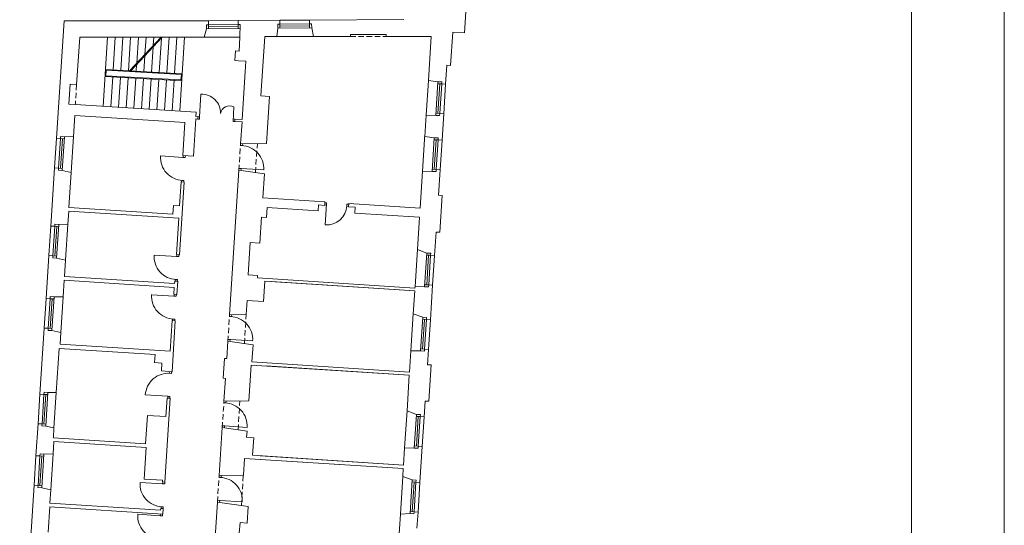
# Model space of a CAD drawing. Header units: centimetres. Extents: x 695802 to 711011, y 25963 to 44188.
# Tile 9 of 157: x 701467 to 701653, y 30116 to 30211. Entities that reach past the tile are written whole.
import ezdxf

# ---------------------------------------------------------------- set-up
doc = ezdxf.new("R2010")
doc.units = ezdxf.units.CM
doc.linetypes.add('DASHED', pattern=[19.05, 12.7, -6.35])
for name, color, linetype, lineweight in [('Drzwi i okna', 51, 'Continuous', 9), ('Przekrojowa', 253, 'Continuous', 25), ('Ramka', 255, 'Continuous', 9), ('Widokowa', 140, 'Continuous', 9)]:
    doc.layers.add(name, color=color, linetype=linetype, lineweight=lineweight)
doc.layers.add('Obrys powierzchni', color=50, linetype='Continuous', lineweight=9, plot=False)

# ---------------------------------------------------------------- blocks, each defined once
blk = doc.blocks.new('zw$2918')
at = {"layer": 'Drzwi i okna', "color": 0, "lineweight": 0}
for p, q in [((3569.7, -430.1), (3574.6, -344.7)), ((3695.7, -447.3), (3698.8, -392.9)), ((3569.1, -439.1), (3562.6, -438.7)), ((3569.7, -430.1), (3563.1, -429.7)), ((3569.7, -430.1), (3569.1, -439.1)), ((3696.2, -438.3), (3695.7, -447.3)), ((3696.2, -438.3), (3702.8, -438.7)), ((3695.7, -447.3), (3702.3, -447.7)), ((3723.9, -538.3), (3724.4, -531.7)), ((3732.9, -538.9), (3723.9, -538.3)), ((3731.9, -538.8), (3732.4, -531.6)), ((3731.9, -538.8), (3731.9, -538.8)), ((3507.5, -583.5), (3422.1, -578)), ((3506.5, -583.4), (3515.4, -584)), ((3507.9, -576.5), (3507.5, -583.5)), ((3515.4, -584), (3515.9, -576.8)), ((3718.3, -625), (3717.9, -631.5)), ((3727.3, -625.6), (3718.3, -625)), ((3725.9, -632.7), (3726.3, -625.6)), ((3726.3, -625.6), (3811.7, -631)), ((3500.9, -670.1), (3509.9, -670.7)), ((3501.9, -670.2), (3501.5, -676.2)), ((3509.9, -670.7), (3509.5, -676.4)), ((4042.2, -762.9), (4048.6, -763.3)), ((4049.1, -755.3), (4042.6, -754.9)), ((4048.9, -758.8), (4044, -838.7)), ((4048.6, -764.3), (4049.1, -755.3)), ((4125.3, -769), (4125.9, -760)), ((4125.4, -768), (4132, -768.4)), ((4125.9, -760), (4132.5, -760.4)), ((3483.3, -957.6), (3398, -952.1)), ((3482.3, -957.6), (3491.3, -958.1)), ((3483.8, -950.6), (3483.3, -957.6)), ((3491.3, -958.1), (3491.8, -950.9)), ((3476.7, -1044.3), (3485.7, -1044.9)), ((3477.7, -1044.3), (3477.3, -1050.3)), ((3485.7, -1044.9), (3485.3, -1050.6)), ((3473.5, -1107.4), (3388.1, -1101.9)), ((3472.5, -1107.3), (3481.4, -1107.9)), ((3473.9, -1100.4), (3473.5, -1107.4)), ((3481.4, -1107.9), (3481.9, -1100.7)), ((3682.3, -1184), (3682.7, -1177.4)), ((3691.2, -1184.6), (3682.3, -1184)), ((3690.2, -1184.5), (3690.7, -1177.3)), ((3690.2, -1184.5), (3690.2, -1184.5)), ((3466.9, -1194), (3475.9, -1194.6)), ((3467.9, -1194.1), (3467.5, -1200.1)), ((3475.9, -1194.6), (3475.5, -1200.3)), ((3676.7, -1270.7), (3676.3, -1277.2)), ((3685.7, -1271.3), (3676.7, -1270.7)), ((3684.2, -1278.3), (3684.7, -1271.2)), ((3684.7, -1271.2), (3770, -1276.7)), ((3454.2, -1398.8), (3463.2, -1399.3)), ((3455.2, -1398.8), (3455.6, -1392.8)), ((3463.2, -1399.3), (3463.6, -1393.3)), ((3449.9, -1485.6), (3364.5, -1480.3)), ((3448.9, -1485.5), (3457.8, -1486.1)), ((3449.4, -1492.6), (3449.9, -1485.6)), ((3457.8, -1486.1), (3457.4, -1493.1)), ((3661.2, -1510.3), (3661.7, -1503.7)), ((3670.2, -1510.9), (3661.2, -1510.3)), ((3669.2, -1510.8), (3669.6, -1504.2)), ((3669.2, -1510.8), (3669.2, -1510.8)), ((3669.6, -1504.2), (3669.6, -1504.2)), ((3655.6, -1597), (3655.2, -1603.5)), ((3664.6, -1597.6), (3655.6, -1597)), ((3663.2, -1604), (3663.6, -1597.5)), ((3663.6, -1597.5), (3748.9, -1603)), ((3430.1, -1816), (3344.8, -1810.6)), ((3429.1, -1816), (3438.1, -1816.6)), ((3430.5, -1809), (3430.1, -1816)), ((3438.1, -1816.6), (3438.5, -1809.5)), ((3642.9, -1791.7), (3643.5, -1785.1)), ((3651.9, -1792.3), (3642.9, -1791.7)), ((3650.9, -1792.2), (3651.4, -1785)), ((3650.9, -1792.2), (3650.9, -1792.2)), ((3651.3, -1785.6), (3651.3, -1785.6)), ((3637.4, -1878.4), (3637, -1884.9)), ((3646.4, -1879), (3637.4, -1878.4)), ((3644.9, -1886), (3645.4, -1879)), ((3645.4, -1879), (3730.7, -1884.4)), ((3421.3, -1936.7), (3336, -1931.2)), ((3421.8, -1929.7), (3421.3, -1936.7)), ((3423.5, -1902.7), (3432.5, -1903.3)), ((3424.5, -1902.8), (3424.1, -1908.8)), ((3429.3, -1937.3), (3429.7, -1930.2)), ((3432.5, -1903.3), (3432.1, -1909.3)), ((3420.3, -1936.7), (3429.3, -1937.3))]:
    blk.add_line(p, q, dxfattribs=at)
at = {"layer": 'Drzwi i okna', "color": 0, "lineweight": 0, "ltscale": 1.6}
for centre, radius, start, end in [((3576.9, -416.8), 72.1, 359.2141, 91.852), ((3682.4, -422.3), 33.7, 60.7354, 172.2871), ((3725.1, -625.3), 86.7, 356.2036, 87.8142), ((3508.7, -583.7), 86.7, 176.193, 267.8036), ((3484.5, -957.9), 86.7, 176.193, 267.8036), ((3474.7, -1107.6), 86.7, 176.193, 267.8036), ((3683.4, -1271), 86.7, 356.2036, 87.8142), ((3451.1, -1485.5), 86.7, 84.979, 176.5896), ((3662.4, -1597.3), 86.7, 356.2036, 87.8142), ((3431.3, -1816.3), 86.7, 176.193, 267.8036), ((3644.1, -1878.7), 86.7, 356.2036, 87.8142), ((3422.5, -1937), 86.7, 176.193, 267.8036)]:
    blk.add_arc(centre, radius, start, end, dxfattribs=at)
at = {"layer": 'Drzwi i okna', "color": 0, "lineweight": 0}
for centre, radius, start, end in [((3505.8, -661.7), 78.2, 84.6681, 87.9667), ((4047.9, -761), 77.8, 267.1102, 356.4843), ((4126.8, -764.7), 78.2, 174.843, 178.1416), ((3481.7, -1035.8), 78.2, 84.6681, 87.9667), ((3471.9, -1185.6), 78.2, 84.6681, 87.9667), ((3458.1, -1407.8), 78.2, 264.816, 268.1145), ((3428.5, -1894.2), 78.2, 84.6681, 87.9667), ((3419.7, -2014.9), 78.2, 84.6681, 87.9667)]:
    blk.add_arc(centre, radius, start, end, dxfattribs=at)
at = {"layer": 'Przekrojowa', "color": 0, "lineweight": 0, "ltscale": 1.6}
for p, q in [((4570.1, -113.3), (4577.8, 6.7)), ((3029.2, -511.4), (3057.8, -68.3)), ((3057.8, -68.3), (3602.8, -67.7)), ((3872.8, -65.6), (3714.8, -66.8)), ((4340.8, -62.1), (3984.8, -64.7)), ((3587.4, -129.3), (3595.3, -97.5)), ((3861.6, -127.2), (3865.2, -95.4)), ((3999.3, -127.1), (3993.3, -94.3)), ((4517.1, -236.2), (4525.2, -110.4)), ((4525.2, -110.4), (4570.1, -113.3)), ((3105.4, -308.9), (3116.9, -130)), ((3116.9, -130), (3587.4, -129.3)), ((3718.4, -181.8), (3721.8, -129.5)), ((3801.1, -351.3), (3815.6, -127.2)), ((3815.6, -127.2), (3861.6, -127.2)), ((4139.3, -127), (3999.3, -127.1)), ((4139.3, -118.9), (4274.3, -118.8)), ((4139.3, -127), (4139.3, -118.9)), ((4274.3, -126.9), (4274.3, -118.8)), ((4443.9, -126.8), (4274.3, -126.9)), ((4433.2, -292.7), (4443.9, -126.8)), ((3703, -217.9), (3705.4, -181)), ((3718.4, -181.8), (3705.4, -181)), ((3716, -218.7), (3703, -217.9)), ((3744.4, -220.6), (3716, -218.7)), ((3744.4, -220.6), (3741.8, -260.9)), ((4498.5, -307.1), (4503.1, -235.3)), ((4503.1, -235.3), (4517.1, -236.2)), ((3741.8, -260.9), (3730.3, -440.5)), ((4433.2, -292.7), (4469.3, -297.5)), ((3080.4, -307.2), (3075.6, -382.1)), ((3105.4, -308.9), (3080.4, -307.2)), ((3833.1, -353.4), (3801.1, -351.3)), ((3821.6, -530.6), (3833.1, -353.4)), ((3100.5, -383.7), (3075.6, -382.1)), ((3556.6, -413.2), (3100.5, -383.7)), ((3099, -424.8), (3093.8, -504.8)), ((3514.1, -451.6), (3099, -424.8)), ((3555, -438.2), (3546, -578.9)), ((3555, -438.2), (3562.6, -438.7)), ((3555.6, -429.2), (3556.6, -413.2)), ((3555.6, -429.2), (3563.1, -429.7)), ((3562.6, -438.7), (3563.1, -429.7)), ((3702.3, -447.7), (3702.8, -438.7)), ((3730.3, -440.5), (3702.8, -438.7)), ((4424.8, -424.2), (4419.6, -504.3)), ((4424.8, -424), (4461.1, -424.7)), ((4484.8, -518.7), (4491.3, -418.9)), ((3506, -576.3), (3514.1, -451.6)), ((3729.7, -449.5), (3702.3, -447.7)), ((3724.4, -531.7), (3729.7, -449.5)), ((3093.8, -504.8), (3059.4, -505.5)), ((4419.6, -504.3), (4455.6, -509)), ((3724.4, -531.7), (3821.6, -530.6)), ((3506, -576.3), (3546, -578.9)), ((3022, -623.1), (3007.9, -842.7)), ((3682.7, -1177.4), (3717.9, -631.5)), ((3717.9, -631.5), (3814.2, -645.2)), ((4477.6, -630.5), (4471.4, -726.3)), ((3085.1, -640), (3051.2, -632.8)), ((3076.5, -772.1), (3085.1, -640)), ((3808.4, -736.6), (3814.2, -645.2)), ((4411.1, -635.7), (4402.1, -774.6)), ((4411.1, -635.5), (4447.4, -636.3)), ((3493.7, -766.9), (3499.6, -676.1)), ((3511.6, -676.9), (3493.9, -951.3)), ((3499.6, -676.1), (3511.6, -676.9)), ((4042.9, -751.6), (3808.4, -736.6)), ((4471.4, -726.3), (4485.4, -727.2)), ((4485.4, -727.2), (4476.4, -866.3)), ((3468.7, -797.4), (3076.5, -772.1)), ((3468.7, -797.4), (3470.8, -765.5)), ((3470.8, -765.5), (3493.7, -766.9)), ((3824.1, -772.7), (3821.6, -810.6)), ((3824.1, -772.7), (4017.7, -785.1)), ((4019.1, -763.1), (4017.7, -785.1)), ((4042, -764.6), (4019.1, -763.1)), ((4042, -764.6), (4042.9, -751.6)), ((4131.9, -770.3), (4132.7, -757.4)), ((4156.8, -771.9), (4131.9, -770.3)), ((4156.8, -771.9), (4131.9, -770.3)), ((4402.1, -774.6), (4132.7, -757.4)), ((4156.8, -771.9), (4155.4, -793.9)), ((3075.6, -786), (3072.4, -836.1)), ((3490.8, -812.8), (3075.6, -786)), ((3481.9, -950.6), (3490.8, -812.8)), ((3802.7, -809.4), (3796.4, -907.2)), ((3821.6, -810.6), (3802.7, -809.4)), ((4155.4, -793.9), (4399.9, -809.5)), ((4392, -931.6), (4399.9, -809.5)), ((3072.4, -836.1), (3038.1, -836.8)), ((4456.7, -954.2), (4462.5, -865.4)), ((4462.5, -865.4), (4476.4, -866.3)), ((3760.4, -904.9), (3752.6, -1026.6)), ((3796.4, -907.2), (3760.4, -904.9)), ((3000.7, -954.5), (2990.2, -1116.1)), ((3063.7, -971.3), (3029.9, -964.1)), ((3481.9, -950.6), (3493.9, -951.3)), ((4392, -931.6), (4427.5, -944.6)), ((3063.7, -971.3), (3059.7, -1033.5)), ((3474.8, -1060.3), (3059.7, -1033.5)), ((3788.5, -1028.9), (3752.6, -1026.6)), ((3788.5, -1028.9), (3787.9, -1038.9)), ((3787.9, -1038.9), (4382.6, -1077)), ((3058.8, -1047.5), (3054.8, -1109.5)), ((3473.9, -1074.3), (3058.8, -1047.5)), ((3472.2, -1100.2), (3473.9, -1074.3)), ((3475.5, -1050.3), (3474.8, -1060.3)), ((3475.5, -1050.3), (3487.4, -1051.1)), ((3487.4, -1051.1), (3484.2, -1101)), ((3811.2, -1127.4), (3816.2, -1050.6)), ((3816.2, -1050.6), (4382, -1087.1)), ((3816.2, -1050.6), (4382, -1087.1)), ((3841.1, -1052.2), (4382, -1087.1)), ((3841.1, -1052.2), (4382, -1087.1)), ((4382.6, -1077), (4383, -1071.3)), ((4383, -1071.1), (4419.3, -1071.8)), ((4441.1, -1196.7), (4449.5, -1066)), ((3054.8, -1109.5), (3020.4, -1110.3)), ((3472.2, -1100.2), (3484.2, -1101)), ((4376.4, -1174.1), (4382, -1087.1)), ((3749.3, -1123.4), (3745.9, -1176.6)), ((3749.3, -1123.4), (3811.2, -1127.4)), ((3682.7, -1177.4), (3745.9, -1176.6)), ((4376.4, -1174.1), (4411.9, -1187.1)), ((3465.8, -1200), (3458.3, -1315.8)), ((3477.8, -1200.8), (3465.4, -1393.4)), ((3465.8, -1200), (3477.8, -1200.8)), ((2983, -1227.9), (2966.9, -1477.4)), ((3046.1, -1244.7), (3012.2, -1237.6)), ((3046.1, -1244.7), (3043.2, -1289)), ((3458.3, -1315.8), (3043.2, -1289)), ((3676.3, -1277.2), (3672, -1343)), ((3676.3, -1277.2), (3771.6, -1290.7)), ((3771.6, -1290.7), (3767.4, -1356)), ((3028.5, -1470.8), (3039.3, -1304.8)), ((3401.4, -1328.2), (3039.3, -1304.8)), ((3401.4, -1328.2), (3399.5, -1358.1)), ((4367.4, -1313.8), (4362.2, -1394.4)), ((4367.4, -1313.6), (4403.7, -1314.3)), ((4430.1, -1366.4), (4433.9, -1308.5)), ((3427.4, -1359.9), (3399.5, -1358.1)), ((3427.4, -1359.9), (3425.5, -1389.8)), ((3658.2, -1417.3), (3663, -1342.5)), ((3672, -1343), (3663, -1342.5)), ((3764.6, -1367.5), (3755.9, -1502.6)), ((3764.6, -1367.5), (4361.4, -1406)), ((3767.4, -1356), (4362.2, -1394.4)), ((3820.5, -1371.1), (4361.4, -1406)), ((4430.1, -1366.4), (4444.1, -1367.3)), ((4444.1, -1367.3), (4435.3, -1504.5)), ((3453.4, -1391.6), (3425.5, -1389.8)), ((3453.4, -1392.6), (3453.4, -1391.6)), ((3453.4, -1392.6), (3465.4, -1393.4)), ((4352.7, -1540.8), (4361.4, -1406)), ((3667.2, -1417.9), (3658.2, -1417.3)), ((3661.7, -1503.7), (3667.2, -1417.9)), ((3028.5, -1470.8), (2997.1, -1471.5)), ((3458.9, -1493.2), (3438.5, -1809.5)), ((3446.9, -1492.4), (3442.4, -1562.3)), ((3446.9, -1492.4), (3458.9, -1493.2)), ((3661.7, -1503.7), (3755.9, -1502.6)), ((4417.4, -1563.4), (4421.3, -1503.6)), ((4421.3, -1503.6), (4435.3, -1504.5)), ((3372.6, -1557.8), (3365.7, -1664.6)), ((3442.4, -1562.3), (3372.6, -1557.8)), ((4352.7, -1540.8), (4388.2, -1553.8)), ((2959.7, -1589.1), (2951.9, -1709.9)), ((3019.8, -1605.3), (2988.9, -1598.8)), ((3019.8, -1605.3), (3017.4, -1642.1)), ((3643.5, -1785.1), (3655.2, -1603.5)), ((3655.2, -1603.5), (3748.6, -1616.7)), ((3748.6, -1616.7), (3747, -1640.5)), ((3016.5, -1703.3), (3019.5, -1656.2)), ((3365.7, -1664.6), (3017.4, -1642.1)), ((3367.8, -1678.7), (3019.5, -1656.2)), ((3774, -1642.2), (3747, -1640.5)), ((3774, -1642.2), (3769.7, -1708.5)), ((3016.5, -1703.3), (2982.1, -1704)), ((3360.1, -1798.2), (3367.8, -1678.7)), ((3769.7, -1708.5), (4339.5, -1745.3)), ((3769.7, -1708.5), (4339.5, -1745.3)), ((4343.7, -1680.4), (4339.5, -1745.3)), ((4343.7, -1680.3), (4380, -1681)), ((4401.5, -1809.9), (4410.2, -1675.2)), ((3738.9, -1720.1), (3734.8, -1784)), ((3738.9, -1720.1), (4338.6, -1758.9)), ((3797.8, -1723.9), (4338.6, -1758.9)), ((3798.6, -1710.4), (4339.5, -1745.3)), ((3798.6, -1710.4), (4339.5, -1745.3)), ((3643.4, -1785.1), (3734.8, -1784)), ((4338.6, -1758.9), (4336.8, -1788.2)), ((3429.9, -1802.7), (3360.1, -1798.2)), ((3429.5, -1809), (3429.9, -1802.7)), ((3429.5, -1809), (3438.5, -1809.5)), ((4336.8, -1788.2), (4372.3, -1801.2)), ((2944.7, -1821.6), (2925.6, -2118)), ((3007.7, -1838.5), (2973.9, -1831.3)), ((3007.7, -1838.5), (3004.5, -1888.8)), ((3004.5, -1888.8), (3422.6, -1915.7)), ((3623, -2102.5), (3637, -1884.9)), ((3637, -1884.9), (3753.3, -1901.4)), ((3003.6, -1902.7), (2997.4, -1998.2)), ((3003.6, -1902.7), (3430.7, -1930.3)), ((3422.6, -1915.7), (3423.1, -1908.8)), ((3423.1, -1908.8), (3432.1, -1909.3)), ((3432.1, -1909.3), (3430.7, -1930.3)), ((3753.3, -1901.4), (3749.2, -1964.3)), ((4320.4, -2041.7), (4327.5, -1931.1)), ((4327.5, -1931.1), (4364.1, -1928.5)), ((4378.8, -1929.5), (4364.1, -1928.5)), ((4390.3, -1983.6), (4394.2, -1922.7)), ((3722.3, -1962.5), (3719.6, -2002.9)), ((3749.2, -1964.3), (3722.3, -1962.5))]:
    blk.add_line(p, q, dxfattribs=at)
at = {"layer": 'Przekrojowa', "color": 0, "lineweight": 0}
for p, q in [((3603, -82.6), (3602.8, -67.7)), ((3602.8, -67.7), (3603, -82.6)), ((3714.9, -81.8), (3714.8, -66.8)), ((3714.8, -66.8), (3714.9, -81.8)), ((3872.9, -80.6), (3872.8, -65.6)), ((3872.8, -65.6), (3872.9, -80.6)), ((3984.9, -79.7), (3984.8, -64.7)), ((3984.8, -64.7), (3984.9, -79.7)), ((3595.2, -82.7), (3603, -82.6)), ((3595.3, -97.5), (3595.2, -82.7)), ((3722.7, -81.7), (3714.9, -81.8)), ((3721.8, -129.6), (3722.7, -81.7)), ((3865.2, -95.4), (3865.1, -80.6)), ((3865.1, -80.6), (3872.9, -80.6)), ((3992.7, -79.7), (3984.9, -79.7)), ((3992.8, -94.5), (3992.7, -79.7)), ((4469.3, -297.5), (4484.1, -298.4)), ((4484.1, -298.4), (4483.6, -306.2)), ((4483.6, -306.2), (4498.5, -307.1)), ((4498.5, -307.1), (4483.6, -306.2)), ((4461.1, -424.7), (4475.8, -425.7)), ((4475.8, -425.7), (4476.3, -417.9)), ((4476.3, -417.9), (4491.3, -418.9)), ((4491.3, -418.9), (4476.3, -417.9)), ((3044.2, -512.3), (3029.2, -511.4)), ((3029.2, -511.4), (3044.2, -512.3)), ((3044.7, -504.6), (3044.2, -512.3)), ((3059.4, -505.5), (3044.7, -504.6)), ((4455.6, -509), (4470.4, -510)), ((4470.4, -510), (4469.9, -517.7)), ((4469.9, -517.7), (4484.8, -518.7)), ((4484.8, -518.7), (4469.9, -517.7)), ((3037, -624.1), (3022, -623.1)), ((3022, -623.1), (3037, -624.1)), ((3036.5, -631.9), (3037, -624.1)), ((3051.2, -632.8), (3036.5, -631.9)), ((4462.2, -637.3), (4462.7, -629.5)), ((4462.7, -629.5), (4477.6, -630.5)), ((4477.6, -630.5), (4462.7, -629.5)), ((4447.4, -636.3), (4462.2, -637.3)), ((3022.8, -843.6), (3007.9, -842.7)), ((3007.9, -842.7), (3022.8, -843.6)), ((3023.3, -835.9), (3022.8, -843.6)), ((3038.1, -836.8), (3023.3, -835.9)), ((3015.6, -955.4), (3000.7, -954.5)), ((3000.7, -954.5), (3015.6, -955.4)), ((3015.1, -963.2), (3015.6, -955.4)), ((3029.9, -964.1), (3015.1, -963.2)), ((4427.5, -944.6), (4442.3, -945.5)), ((4442.3, -945.5), (4441.8, -953.3)), ((4441.8, -953.3), (4456.7, -954.2)), ((4456.7, -954.2), (4441.8, -953.3)), ((4419.3, -1071.8), (4434.1, -1072.8)), ((4434.1, -1072.8), (4434.6, -1065)), ((4434.6, -1065), (4449.5, -1066)), ((4449.5, -1066), (4434.6, -1065)), ((3005.7, -1109.3), (3005.2, -1117.1)), ((3020.4, -1110.3), (3005.7, -1109.3)), ((3005.2, -1117.1), (2990.2, -1116.1)), ((2990.2, -1116.1), (3005.2, -1117.1)), ((4411.9, -1187.1), (4426.7, -1188)), ((4426.7, -1188), (4426.2, -1195.8)), ((4426.2, -1195.8), (4441.1, -1196.7)), ((4441.1, -1196.7), (4426.2, -1195.8)), ((2997.9, -1228.8), (2983, -1227.9)), ((2983, -1227.9), (2997.9, -1228.8)), ((2997.4, -1236.6), (2997.9, -1228.8)), ((3012.2, -1237.6), (2997.4, -1236.6)), ((4403.7, -1314.3), (4418.4, -1315.3)), ((4418.4, -1315.3), (4418.9, -1307.5)), ((4418.9, -1307.5), (4433.9, -1308.5)), ((4433.9, -1308.5), (4418.9, -1307.5)), ((2981.8, -1478.3), (2966.9, -1477.4)), ((2966.9, -1477.4), (2981.8, -1478.3)), ((2982.3, -1470.6), (2981.8, -1478.3)), ((2997.1, -1471.5), (2982.3, -1470.6)), ((4388.2, -1553.8), (4403, -1554.7)), ((4403, -1554.7), (4402.5, -1562.5)), ((2974.6, -1590.1), (2959.7, -1589.1)), ((2959.7, -1589.1), (2974.6, -1590.1)), ((2974.1, -1597.8), (2974.6, -1590.1)), ((2988.9, -1598.8), (2974.1, -1597.8)), ((4402.5, -1562.5), (4417.4, -1563.4)), ((4417.4, -1563.4), (4402.5, -1562.5)), ((2966.8, -1710.8), (2951.9, -1709.9)), ((2951.9, -1709.9), (2966.8, -1710.8)), ((2967.3, -1703.1), (2966.8, -1710.8)), ((2982.1, -1704), (2967.3, -1703.1)), ((4380, -1681), (4394.8, -1682)), ((4394.8, -1682), (4395.3, -1674.2)), ((4395.3, -1674.2), (4410.2, -1675.2)), ((4410.2, -1675.2), (4395.3, -1674.2)), ((4372.3, -1801.2), (4387, -1802.2)), ((4387, -1802.2), (4386.5, -1810)), ((4386.5, -1810), (4401.5, -1810.9)), ((4401.5, -1810.9), (4386.5, -1810)), ((2959.6, -1822.6), (2944.7, -1821.6)), ((2944.7, -1821.6), (2959.6, -1822.6)), ((2959.1, -1830.4), (2959.6, -1822.6)), ((2973.9, -1831.3), (2959.1, -1830.4)), ((4378.8, -1929.5), (4379.3, -1921.7)), ((4379.3, -1921.7), (4394.2, -1922.7)), ((4394.2, -1922.7), (4379.3, -1921.7))]:
    blk.add_line(p, q, dxfattribs=at)
at = {"layer": 'Widokowa', "color": 0, "lineweight": 0, "ltscale": 1.6}
for p, q in [((3602.8, -67.7), (3714.8, -66.8)), ((3872.8, -65.6), (3984.8, -64.7)), ((3205.3, -390.5), (3222.1, -129.8)), ((3243.2, -253), (3251.2, -129.8)), ((3272.2, -254.6), (3280.2, -129.7)), ((3301.2, -256.2), (3309.3, -129.7)), ((3305.2, -256.4), (3424.3, -129.5)), ((3309.4, -256.6), (3428.7, -129.5)), ((3332, -227.8), (3338.4, -129.7)), ((3363.2, -194.6), (3367.4, -129.6)), ((3394.5, -161.3), (3396.5, -129.6)), ((3417, -262.6), (3425.3, -133.1)), ((3445.9, -264.2), (3454.6, -129.5)), ((3474.9, -265.8), (3483.7, -129.5)), ((3494.8, -407.3), (3512.8, -129.4)), ((3587.4, -129.3), (3721.9, -129.2)), ((3861.6, -127.2), (3999.3, -127.1)), ((3861.6, -127.2), (3999.3, -127.1)), ((3388, -261), (3394.1, -166.3)), ((3359.1, -259.4), (3362.9, -199.6)), ((3214.3, -251.4), (3503.9, -267.4)), ((3215.8, -274.9), (3217.1, -254.5)), ((3217.1, -254.5), (3500.7, -270.2)), ((3330.1, -257.8), (3331.7, -232.8)), ((3212.6, -277.7), (3502.1, -293.8)), ((3215.8, -274.9), (3499.3, -290.6)), ((3234.2, -392.4), (3241.5, -279.4)), ((3263.2, -394.2), (3270.5, -281)), ((3292.1, -396.1), (3299.5, -282.6)), ((3321.1, -398), (3328.4, -284.2)), ((3350, -399.9), (3357.4, -285.8)), ((3378.9, -401.7), (3386.3, -287.4)), ((3407.9, -403.6), (3415.3, -289)), ((3436.8, -405.5), (3444.2, -290.6)), ((3465.8, -407.3), (3473.2, -292.2)), ((3499.3, -290.6), (3500.7, -270.2)), ((4424.8, -424.2), (4433.2, -292.7)), ((4491.3, -418.9), (4498.5, -307.1)), ((3029.2, -511.4), (3022, -623.1)), ((3093.8, -504.8), (3085.1, -640)), ((4411.1, -635.7), (4420.1, -496)), ((4477.6, -630.5), (4484.8, -518.7)), ((3007.9, -842.7), (3000.7, -954.5)), ((3072.4, -836.1), (3063.7, -971.3)), ((4383, -1071.3), (4392, -931.6)), ((4449.5, -1066), (4456.7, -954.2)), ((3054.8, -1109.5), (3046.1, -1244.7)), ((2990.2, -1116.1), (2983, -1227.9)), ((4367.4, -1313.8), (4376.4, -1174.1)), ((4433.9, -1308.5), (4441.1, -1196.7)), ((2966.9, -1477.4), (2959.7, -1589.1)), ((3028.5, -1470.8), (3019.8, -1605.3)), ((4343.7, -1680.4), (4352.7, -1540.8)), ((4410.2, -1675.2), (4417.4, -1563.4)), ((2951.9, -1709.9), (2944.7, -1821.6)), ((3016.5, -1703.3), (3007.7, -1838.5)), ((4327.5, -1931.1), (4336.8, -1788.2)), ((4394.2, -1922.7), (4401.5, -1810.9))]:
    blk.add_line(p, q, dxfattribs=at)
at = {"layer": 'Widokowa', "color": 0, "lineweight": 0}
for p, q in [((3722.4, -96.5), (3595.3, -97.5)), ((3715.2, -81.8), (3603, -82.6)), ((3603, -82.6), (3603.1, -97.4)), ((3715, -89.2), (3603, -90)), ((3714.9, -81.8), (3715.1, -96.6)), ((3992.8, -94.5), (3865.2, -95.4)), ((3985.1, -79.7), (3872.9, -80.6)), ((3872.9, -80.6), (3873, -95.4)), ((3985, -87.1), (3873, -88)), ((3984.9, -79.7), (3985, -94.5)), ((4469.3, -297.5), (4461.1, -424.7)), ((4483.6, -306.2), (4468.8, -305.2)), ((4476.2, -305.7), (4469, -417.5)), ((4483.6, -305.9), (4476.3, -417.9)), ((4476.3, -417.9), (4461.6, -417)), ((3036.9, -624.3), (3044.2, -512.3)), ((3044.2, -512.3), (3058.9, -513.3)), ((3044.3, -624.6), (3051.6, -512.8)), ((3051.2, -632.8), (3059.4, -505.5)), ((4455.6, -509), (4447.4, -636.3)), ((4469.9, -517.7), (4455.1, -516.8)), ((4462.5, -517.3), (4455.3, -629)), ((4469.9, -517.5), (4462.7, -629.5)), ((3037, -624.1), (3051.7, -625.1)), ((4462.7, -629.5), (4447.9, -628.5)), ((3015.6, -955.6), (3022.8, -843.6)), ((3022.8, -843.6), (3037.6, -844.6)), ((3023, -955.9), (3030.2, -844.1)), ((3029.9, -964.1), (3038.1, -836.8)), ((3015.6, -955.4), (3030.4, -956.4)), ((4427.5, -944.6), (4419.3, -1071.8)), ((4441.8, -953.3), (4427, -952.3)), ((4434.4, -952.8), (4427.2, -1064.6)), ((4441.8, -953.1), (4434.6, -1065)), ((4434.6, -1065), (4419.8, -1064.1)), ((3012.2, -1237.6), (3020.4, -1110.3)), ((2997.9, -1229.1), (3005.2, -1117.1)), ((3005.2, -1117.1), (3019.9, -1118)), ((3005.3, -1229.3), (3012.5, -1117.6)), ((4411.9, -1187.1), (4403.7, -1314.3)), ((4426.2, -1195.8), (4411.4, -1194.8)), ((4418.8, -1195.3), (4411.6, -1307.1)), ((4426.2, -1195.5), (4418.9, -1307.5)), ((2997.9, -1228.8), (3012.7, -1229.8)), ((4418.9, -1307.5), (4404.2, -1306.6)), ((2974.6, -1590.3), (2981.8, -1478.3)), ((2981.8, -1478.3), (2996.6, -1479.3)), ((2982, -1590.6), (2989.2, -1478.8)), ((2988.9, -1598.8), (2997.1, -1471.5)), ((4388.2, -1553.8), (4380, -1681)), ((2974.6, -1590.1), (2989.4, -1591)), ((4402.5, -1562.5), (4387.7, -1561.5)), ((4395.1, -1562), (4387.9, -1673.8)), ((4402.5, -1562.2), (4395.3, -1674.2)), ((2973.9, -1831.3), (2982.1, -1704)), ((4395.3, -1674.2), (4380.5, -1673.3)), ((2959.6, -1822.8), (2966.8, -1710.8)), ((2966.8, -1710.8), (2981.6, -1711.8)), ((2967, -1823.1), (2974.2, -1711.3)), ((4372.3, -1801.2), (4364.1, -1928.5)), ((4386.5, -1810), (4371.8, -1809)), ((4379.1, -1809.5), (4371.9, -1921.2)), ((4386.6, -1809.7), (4379.3, -1921.7)), ((2959.6, -1822.6), (2974.4, -1823.6)), ((4379.3, -1921.7), (4364.6, -1920.8))]:
    blk.add_line(p, q, dxfattribs=at)
at = {"layer": 'Widokowa', "color": 0, "linetype": 'DASHED', "lineweight": 0, "ltscale": 1.6}
for p, q in [((4139.3, -127), (4274.3, -126.9)), ((3105.4, -308.9), (3100.5, -383.7)), ((3717.9, -631.5), (3724.4, -531.7)), ((3780.5, -640.4), (3787.6, -531)), ((3676.3, -1277.2), (3682.7, -1177.4)), ((3738.8, -1286.1), (3745.9, -1176.6)), ((3655.2, -1603.5), (3661.7, -1503.7)), ((3714.8, -1612), (3721.8, -1503)), ((3727.4, -1897.7), (3734.8, -1784)), ((3637, -1884.9), (3643.5, -1785.1))]:
    blk.add_line(p, q, dxfattribs=at)

msp = doc.modelspace()

# ---------------------------------------------------------------- linework, layer by layer
at = {"layer": 'Obrys powierzchni', "ltscale": 1.6}
for points in [[(698682.62, 28207.32), (698682.62, 30307.32), (701652.62, 30307.32), (701652.62, 28207.32)], [(698700.12, 28224.82), (698700.12, 30289.82), (701635.12, 30289.82), (701635.12, 28224.82)]]:
    msp.add_lwpolyline(points, close=True, dxfattribs=at)

# ---------------------------------------------------------------- block references
at = {"layer": 'Ramka', "xscale": 0.05, "yscale": 0.05, "zscale": 0.05}
msp.add_blockref('zw$2918', (701322.23, 30214.34), dxfattribs=at)

doc.saveas('drawing.dxf')
